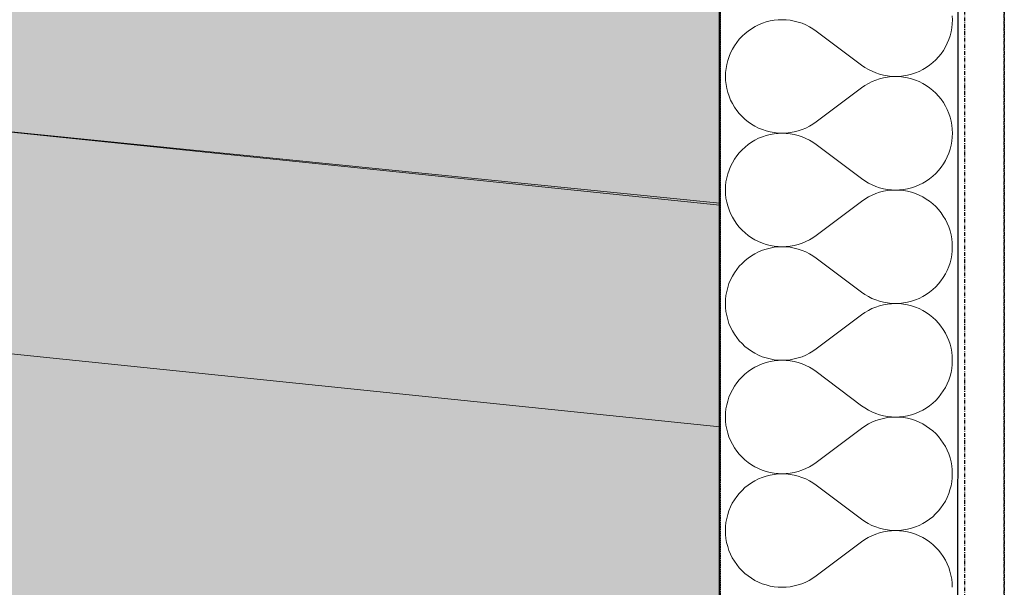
# Model space of a CAD drawing. Header units: millimetres. Extents: x -28761 to 4793, y -4271 to 20239.
# Tile 231 of 256: x -792 to -131, y 6971 to 7352. Entities that reach past the tile are written whole.
import ezdxf

# ---------------------------------------------------------------- set-up
doc = ezdxf.new("R2010")
doc.units = ezdxf.units.MM
doc.header["$MEASUREMENT"] = 0
for name, pattern in [('Wipeout_Contour', [1000, 0, -1000]), ('Čerchovaná M', [4.5, 2.5, -0.85, 0.3, -0.85]), ('čárkovaná 3', [1.5, 1, -0.5])]:
    doc.linetypes.add(name, pattern=pattern)
for name, color, linetype in [('5._POHLED ZÁPADNÍ_1_2D prvky - obecné', 7, 'Continuous'), ('5._POHLED ZÁPADNÍ_1_Konstrukce - nenosné', 7, 'Continuous'), ('5._POHLED ZÁPADNÍ_1_Konstrukce - nosné', 7, 'Continuous'), ('5._POHLED ZÁPADNÍ_1_Nové_Konstrukce - nosné', 7, 'Continuous'), ('5._POHLED ZÁPADNÍ_1_Nové_Výplně – Řezové', 7, 'Continuous'), ('5._POHLED ZÁPADNÍ_1_Výplně – Řezové', 7, 'Continuous')]:
    doc.layers.add(name, color=color, linetype=linetype)

# ---------------------------------------------------------------- blocks, each defined once
blk = doc.blocks.new('*X14', base_point=(-30186.65, -6515.26))
at = {"layer": '5._POHLED ZÁPADNÍ_1_Nové_Výplně – Řezové', "color": 21, "linetype": 'Continuous', "lineweight": 20, "true_color": 0xffaaaa}
for p, q in [((-165.48, 7352.4), (-165.57, 7355.12)), ((-300.35, 7346.38), (-302.58, 7344.83)), ((-298.01, 7347.77), (-300.35, 7346.38)), ((-295.57, 7348.99), (-298.01, 7347.77)), ((-293.06, 7350.03), (-295.57, 7348.99)), ((-290.48, 7350.88), (-293.06, 7350.03)), ((-287.84, 7351.56), (-290.48, 7350.88)), ((-285.16, 7352.04), (-287.84, 7351.56)), ((-282.46, 7352.33), (-285.16, 7352.04)), ((-279.74, 7352.42), (-282.46, 7352.33)), ((-277.02, 7352.32), (-279.74, 7352.42)), ((-274.32, 7352.03), (-277.02, 7352.32)), ((-271.64, 7351.54), (-274.32, 7352.03)), ((-269, 7350.87), (-271.64, 7351.54)), ((-266.42, 7350.01), (-269, 7350.87)), ((-263.91, 7348.96), (-266.42, 7350.01)), ((-261.48, 7347.74), (-263.91, 7348.96)), ((-259.14, 7346.35), (-261.48, 7347.74)), ((-256.91, 7344.8), (-259.14, 7346.35)), ((-166.35, 7344.3), (-165.87, 7346.98)), ((-165.87, 7346.98), (-165.57, 7349.69)), ((-165.57, 7349.69), (-165.48, 7352.4)), ((-306.69, 7341.27), (-308.55, 7339.28)), ((-304.7, 7343.13), (-306.69, 7341.27)), ((-302.58, 7344.83), (-304.7, 7343.13)), ((-226.43, 7321.94), (-256.91, 7344.8)), ((-167.88, 7339.09), (-167.02, 7341.67)), ((-167.02, 7341.67), (-166.35, 7344.3)), ((-311.81, 7334.93), (-313.2, 7332.59)), ((-310.26, 7337.17), (-311.81, 7334.93)), ((-308.55, 7339.28), (-310.26, 7337.17)), ((-171.53, 7331.8), (-170.14, 7334.14)), ((-170.14, 7334.14), (-168.92, 7336.57)), ((-168.92, 7336.57), (-167.88, 7339.09)), ((-315.46, 7327.65), (-316.32, 7325.07)), ((-314.42, 7330.16), (-315.46, 7327.65)), ((-313.2, 7332.59), (-314.42, 7330.16)), ((-176.65, 7325.46), (-174.79, 7327.45)), ((-174.79, 7327.45), (-173.08, 7329.57)), ((-173.08, 7329.57), (-171.53, 7331.8)), ((-317.47, 7319.75), (-317.77, 7317.05)), ((-316.99, 7322.43), (-317.47, 7319.75)), ((-316.32, 7325.07), (-316.99, 7322.43)), ((-226.43, 7321.94), (-224.2, 7320.38)), ((-224.2, 7320.38), (-221.86, 7318.99)), ((-185.33, 7318.96), (-182.99, 7320.35)), ((-182.99, 7320.35), (-180.76, 7321.9)), ((-180.76, 7321.9), (-178.64, 7323.61)), ((-178.64, 7323.61), (-176.65, 7325.46)), ((-317.77, 7317.05), (-317.86, 7314.33)), ((-317.86, 7314.33), (-317.77, 7311.61)), ((-221.86, 7318.99), (-219.43, 7317.77)), ((-219.43, 7317.77), (-216.92, 7316.73)), ((-216.92, 7316.73), (-214.34, 7315.87)), ((-214.34, 7315.87), (-211.7, 7315.19)), ((-211.7, 7313.44), (-214.34, 7312.76)), ((-211.7, 7315.19), (-209.03, 7314.71)), ((-209.03, 7313.92), (-211.7, 7313.44)), ((-209.03, 7314.71), (-206.32, 7314.41)), ((-206.32, 7314.22), (-209.03, 7313.92)), ((-206.32, 7314.41), (-203.6, 7314.31)), ((-203.6, 7314.31), (-206.32, 7314.22)), ((-203.6, 7314.31), (-200.88, 7314.41)), ((-200.88, 7314.22), (-203.6, 7314.31)), ((-200.88, 7314.41), (-198.18, 7314.7)), ((-198.18, 7313.93), (-200.88, 7314.22)), ((-198.18, 7314.7), (-195.5, 7315.18)), ((-195.5, 7313.45), (-198.18, 7313.93)), ((-195.5, 7315.18), (-192.86, 7315.85)), ((-192.86, 7312.78), (-195.5, 7313.45)), ((-192.86, 7315.85), (-190.28, 7316.71)), ((-190.28, 7316.71), (-187.77, 7317.75)), ((-187.77, 7317.75), (-185.33, 7318.96)), ((-317.77, 7311.61), (-317.48, 7308.91)), ((-317.48, 7308.91), (-316.99, 7306.23)), ((-226.44, 7306.7), (-256.92, 7283.85)), ((-224.2, 7308.25), (-226.44, 7306.7)), ((-221.86, 7309.64), (-224.2, 7308.25)), ((-219.43, 7310.86), (-221.86, 7309.64)), ((-216.92, 7311.9), (-219.43, 7310.86)), ((-214.34, 7312.76), (-216.92, 7311.9)), ((-190.28, 7311.92), (-192.86, 7312.78)), ((-187.77, 7310.88), (-190.28, 7311.92)), ((-185.34, 7309.66), (-187.77, 7310.88)), ((-183, 7308.27), (-185.34, 7309.66)), ((-180.76, 7306.72), (-183, 7308.27)), ((-178.64, 7305.01), (-180.76, 7306.72)), ((-316.99, 7306.23), (-316.32, 7303.59)), ((-316.32, 7303.59), (-315.46, 7301.01)), ((-315.46, 7301.01), (-314.42, 7298.5)), ((-176.65, 7303.16), (-178.64, 7305.01)), ((-174.8, 7301.17), (-176.65, 7303.16)), ((-173.09, 7299.05), (-174.8, 7301.17)), ((-314.42, 7298.5), (-313.2, 7296.07)), ((-313.2, 7296.07), (-311.81, 7293.73)), ((-311.81, 7293.73), (-310.26, 7291.49)), ((-171.54, 7296.82), (-173.09, 7299.05)), ((-170.15, 7294.48), (-171.54, 7296.82)), ((-168.93, 7292.05), (-170.15, 7294.48)), ((-310.26, 7291.49), (-308.55, 7289.37)), ((-308.55, 7289.37), (-306.7, 7287.38)), ((-306.7, 7287.38), (-304.71, 7285.53)), ((-167.89, 7289.53), (-168.93, 7292.05)), ((-167.03, 7286.95), (-167.89, 7289.53)), ((-166.36, 7284.31), (-167.03, 7286.95)), ((-304.71, 7285.53), (-302.59, 7283.82)), ((-302.59, 7283.82), (-300.36, 7282.27)), ((-300.36, 7282.27), (-298.02, 7280.88)), ((-298.02, 7280.88), (-295.58, 7279.67)), ((-263.92, 7279.68), (-261.49, 7280.9)), ((-261.49, 7280.9), (-259.15, 7282.29)), ((-259.15, 7282.29), (-256.92, 7283.85)), ((-165.88, 7281.64), (-166.36, 7284.31)), ((-165.58, 7278.93), (-165.88, 7281.64)), ((-295.58, 7279.67), (-293.07, 7278.63)), ((-293.07, 7273.84), (-295.58, 7272.8)), ((-293.07, 7278.63), (-290.49, 7277.77)), ((-290.49, 7274.69), (-293.07, 7273.84)), ((-290.49, 7277.77), (-287.85, 7277.1)), ((-287.85, 7275.36), (-290.49, 7274.69)), ((-287.85, 7277.1), (-285.17, 7276.61)), ((-285.17, 7275.85), (-287.85, 7275.36)), ((-285.17, 7276.61), (-282.47, 7276.33)), ((-282.47, 7276.13), (-285.17, 7275.85)), ((-282.47, 7276.33), (-279.75, 7276.23)), ((-279.75, 7276.23), (-282.47, 7276.13)), ((-279.75, 7276.23), (-277.03, 7276.33)), ((-277.03, 7276.13), (-279.75, 7276.23)), ((-277.03, 7276.33), (-274.33, 7276.62)), ((-274.33, 7275.84), (-277.03, 7276.13)), ((-274.33, 7276.62), (-271.65, 7277.1)), ((-271.65, 7275.35), (-274.33, 7275.84)), ((-271.65, 7277.1), (-269.01, 7277.78)), ((-269.01, 7274.68), (-271.65, 7275.35)), ((-269.01, 7277.78), (-266.43, 7278.64)), ((-266.43, 7273.82), (-269.01, 7274.68)), ((-266.43, 7278.64), (-263.92, 7279.68)), ((-263.92, 7272.77), (-266.43, 7273.82)), ((-165.88, 7270.79), (-165.59, 7273.49)), ((-165.59, 7273.49), (-165.49, 7276.21)), ((-165.49, 7276.21), (-165.58, 7278.93)), ((-304.71, 7266.94), (-306.7, 7265.08)), ((-302.59, 7268.64), (-304.71, 7266.94)), ((-300.36, 7270.19), (-302.59, 7268.64)), ((-298.02, 7271.58), (-300.36, 7270.19)), ((-295.58, 7272.8), (-298.02, 7271.58)), ((-261.49, 7271.55), (-263.92, 7272.77)), ((-259.15, 7270.16), (-261.49, 7271.55)), ((-256.92, 7268.61), (-259.15, 7270.16)), ((-226.44, 7245.75), (-256.92, 7268.61)), ((-167.03, 7265.48), (-166.36, 7268.11)), ((-166.36, 7268.11), (-165.88, 7270.79)), ((-310.27, 7260.98), (-311.82, 7258.74)), ((-308.56, 7263.09), (-310.27, 7260.98)), ((-306.7, 7265.08), (-308.56, 7263.09)), ((-170.15, 7257.95), (-168.94, 7260.38)), ((-168.94, 7260.38), (-167.89, 7262.9)), ((-167.89, 7262.9), (-167.03, 7265.48)), ((-314.43, 7253.97), (-315.47, 7251.46)), ((-313.21, 7256.4), (-314.43, 7253.97)), ((-311.82, 7258.74), (-313.21, 7256.4)), ((-174.8, 7251.26), (-173.1, 7253.38)), ((-173.1, 7253.38), (-171.54, 7255.61)), ((-171.54, 7255.61), (-170.15, 7257.95)), ((-316.33, 7248.88), (-317, 7246.24)), ((-315.47, 7251.46), (-316.33, 7248.88)), ((-180.77, 7245.71), (-178.65, 7247.42)), ((-178.65, 7247.42), (-176.66, 7249.27)), ((-176.66, 7249.27), (-174.8, 7251.26)), ((-317.78, 7240.86), (-317.87, 7238.14)), ((-317.49, 7243.56), (-317.78, 7240.86)), ((-317, 7246.24), (-317.49, 7243.56)), ((-226.44, 7245.75), (-224.21, 7244.19)), ((-224.21, 7244.19), (-221.87, 7242.8)), ((-221.87, 7242.8), (-219.44, 7241.58)), ((-219.44, 7241.58), (-216.93, 7240.54)), ((-216.93, 7240.54), (-214.35, 7239.68)), ((-192.87, 7239.66), (-190.29, 7240.52)), ((-190.29, 7240.52), (-187.78, 7241.56)), ((-187.78, 7241.56), (-185.35, 7242.77)), ((-185.35, 7242.77), (-183, 7244.16)), ((-183, 7244.16), (-180.77, 7245.71)), ((-317.87, 7238.14), (-317.78, 7235.42)), ((-317.78, 7235.42), (-317.49, 7232.72)), ((-219.44, 7234.67), (-221.87, 7233.45)), ((-216.93, 7235.71), (-219.44, 7234.67)), ((-214.35, 7236.57), (-216.93, 7235.71)), ((-214.35, 7239.68), (-211.71, 7239)), ((-211.71, 7237.25), (-214.35, 7236.57)), ((-211.71, 7239), (-209.04, 7238.52)), ((-209.04, 7237.73), (-211.71, 7237.25)), ((-209.04, 7238.52), (-206.33, 7238.22)), ((-206.33, 7238.03), (-209.04, 7237.73)), ((-206.33, 7238.22), (-203.61, 7238.12)), ((-203.61, 7238.12), (-206.33, 7238.03)), ((-203.61, 7238.12), (-200.89, 7238.22)), ((-200.89, 7238.03), (-203.61, 7238.12)), ((-200.89, 7238.22), (-198.19, 7238.51)), ((-198.19, 7237.74), (-200.89, 7238.03)), ((-198.19, 7238.51), (-195.51, 7238.99)), ((-195.51, 7237.26), (-198.19, 7237.74)), ((-195.51, 7238.99), (-192.87, 7239.66)), ((-192.88, 7236.58), (-195.51, 7237.26)), ((-190.29, 7235.73), (-192.88, 7236.58)), ((-187.78, 7234.69), (-190.29, 7235.73)), ((-185.35, 7233.47), (-187.78, 7234.69)), ((-317.49, 7232.72), (-317, 7230.04)), ((-317, 7230.04), (-316.33, 7227.4)), ((-316.33, 7227.4), (-315.47, 7224.82)), ((-226.45, 7230.51), (-256.93, 7207.65)), ((-224.21, 7232.06), (-226.45, 7230.51)), ((-221.87, 7233.45), (-224.21, 7232.06)), ((-183.01, 7232.08), (-185.35, 7233.47)), ((-180.77, 7230.53), (-183.01, 7232.08)), ((-178.65, 7228.82), (-180.77, 7230.53)), ((-176.66, 7226.97), (-178.65, 7228.82)), ((-174.81, 7224.98), (-176.66, 7226.97)), ((-315.47, 7224.82), (-314.43, 7222.31)), ((-314.43, 7222.31), (-313.21, 7219.88)), ((-173.1, 7222.86), (-174.81, 7224.98)), ((-171.55, 7220.63), (-173.1, 7222.86)), ((-170.16, 7218.29), (-171.55, 7220.63)), ((-313.21, 7219.88), (-311.82, 7217.54)), ((-311.82, 7217.54), (-310.27, 7215.3)), ((-310.27, 7215.3), (-308.57, 7213.18)), ((-168.94, 7215.86), (-170.16, 7218.29)), ((-167.9, 7213.34), (-168.94, 7215.86)), ((-308.57, 7213.18), (-306.71, 7211.19)), ((-306.71, 7211.19), (-304.72, 7209.34)), ((-304.72, 7209.34), (-302.6, 7207.63)), ((-302.6, 7207.63), (-300.37, 7206.08)), ((-259.16, 7206.1), (-256.93, 7207.65)), ((-167.04, 7210.76), (-167.9, 7213.34)), ((-166.37, 7208.12), (-167.04, 7210.76)), ((-165.89, 7205.45), (-166.37, 7208.12)), ((-300.37, 7206.08), (-298.03, 7204.69)), ((-298.03, 7204.69), (-295.59, 7203.48)), ((-295.59, 7203.48), (-293.08, 7202.44)), ((-293.08, 7202.44), (-290.5, 7201.58)), ((-290.5, 7201.58), (-287.86, 7200.91)), ((-287.86, 7200.91), (-285.18, 7200.42)), ((-274.34, 7200.43), (-271.66, 7200.91)), ((-271.66, 7200.91), (-269.02, 7201.59)), ((-269.02, 7201.59), (-266.44, 7202.45)), ((-266.44, 7202.45), (-263.93, 7203.49)), ((-263.93, 7203.49), (-261.5, 7204.71)), ((-261.5, 7204.71), (-259.16, 7206.1)), ((-165.6, 7202.74), (-165.89, 7205.45)), ((-165.5, 7200.02), (-165.6, 7202.74)), ((-300.37, 7194), (-302.6, 7192.45)), ((-298.03, 7195.39), (-300.37, 7194)), ((-295.59, 7196.61), (-298.03, 7195.39)), ((-293.08, 7197.65), (-295.59, 7196.61)), ((-290.5, 7198.5), (-293.08, 7197.65)), ((-287.86, 7199.17), (-290.5, 7198.5)), ((-285.18, 7199.66), (-287.86, 7199.17)), ((-285.18, 7200.42), (-282.48, 7200.13)), ((-282.48, 7199.94), (-285.18, 7199.66)), ((-282.48, 7200.13), (-279.76, 7200.04)), ((-279.76, 7200.04), (-282.48, 7199.94)), ((-279.76, 7200.04), (-277.04, 7200.14)), ((-277.04, 7199.94), (-279.76, 7200.04)), ((-277.04, 7200.14), (-274.34, 7200.43)), ((-274.34, 7199.65), (-277.04, 7199.94)), ((-271.66, 7199.16), (-274.34, 7199.65)), ((-269.02, 7198.49), (-271.66, 7199.16)), ((-266.44, 7197.62), (-269.02, 7198.49)), ((-263.93, 7196.58), (-266.44, 7197.62)), ((-261.5, 7195.36), (-263.93, 7196.58)), ((-259.16, 7193.97), (-261.5, 7195.36)), ((-256.93, 7192.42), (-259.16, 7193.97)), ((-166.37, 7191.92), (-165.89, 7194.6)), ((-165.89, 7194.6), (-165.6, 7197.3)), ((-165.6, 7197.3), (-165.5, 7200.02)), ((-306.71, 7188.89), (-308.57, 7186.9)), ((-304.72, 7190.75), (-306.71, 7188.89)), ((-302.6, 7192.45), (-304.72, 7190.75)), ((-226.46, 7169.56), (-256.93, 7192.42)), ((-167.9, 7186.71), (-167.04, 7189.29)), ((-167.04, 7189.29), (-166.37, 7191.92)), ((-311.83, 7182.55), (-313.22, 7180.21)), ((-310.28, 7184.79), (-311.83, 7182.55)), ((-308.57, 7186.9), (-310.28, 7184.79)), ((-171.55, 7179.42), (-170.16, 7181.76)), ((-170.16, 7181.76), (-168.95, 7184.19)), ((-168.95, 7184.19), (-167.9, 7186.71)), ((-315.48, 7175.27), (-316.34, 7172.69)), ((-314.44, 7177.78), (-315.48, 7175.27)), ((-313.22, 7180.21), (-314.44, 7177.78)), ((-176.67, 7173.08), (-174.81, 7175.07)), ((-174.81, 7175.07), (-173.11, 7177.19)), ((-173.11, 7177.19), (-171.55, 7179.42)), ((-317.01, 7170.05), (-317.5, 7167.37)), ((-316.34, 7172.69), (-317.01, 7170.05)), ((-226.46, 7169.56), (-224.22, 7168)), ((-224.22, 7168), (-221.88, 7166.61)), ((-185.36, 7166.58), (-183.02, 7167.97)), ((-183.02, 7167.97), (-180.78, 7169.52)), ((-180.78, 7169.52), (-178.66, 7171.23)), ((-178.66, 7171.23), (-176.67, 7173.08)), ((-317.79, 7164.67), (-317.88, 7161.95)), ((-317.88, 7161.95), (-317.79, 7159.23)), ((-317.5, 7167.37), (-317.79, 7164.67)), ((-221.88, 7166.61), (-219.45, 7165.39)), ((-219.45, 7165.39), (-216.94, 7164.35)), ((-216.94, 7164.35), (-214.36, 7163.49)), ((-214.36, 7163.49), (-211.72, 7162.81)), ((-211.72, 7161.06), (-214.36, 7160.38)), ((-211.72, 7162.81), (-209.05, 7162.33)), ((-209.05, 7161.54), (-211.72, 7161.06)), ((-209.05, 7162.33), (-206.34, 7162.03)), ((-206.34, 7161.83), (-209.05, 7161.54)), ((-206.34, 7162.03), (-203.62, 7161.93)), ((-203.62, 7161.93), (-206.34, 7161.83)), ((-203.62, 7161.93), (-200.9, 7162.03)), ((-200.9, 7161.84), (-203.62, 7161.93)), ((-200.9, 7162.03), (-198.2, 7162.32)), ((-198.2, 7161.55), (-200.9, 7161.84)), ((-198.2, 7162.32), (-195.52, 7162.8)), ((-195.52, 7161.07), (-198.2, 7161.55)), ((-195.52, 7162.8), (-192.89, 7163.47)), ((-192.89, 7160.39), (-195.52, 7161.07)), ((-192.89, 7163.47), (-190.3, 7164.33)), ((-190.3, 7164.33), (-187.79, 7165.37)), ((-187.79, 7165.37), (-185.36, 7166.58)), ((-317.79, 7159.23), (-317.5, 7156.53)), ((-317.5, 7156.53), (-317.01, 7153.85)), ((-226.46, 7154.32), (-256.94, 7131.46)), ((-224.22, 7155.87), (-226.46, 7154.32)), ((-221.89, 7157.26), (-224.22, 7155.87)), ((-219.45, 7158.48), (-221.89, 7157.26)), ((-216.94, 7159.52), (-219.45, 7158.48)), ((-214.36, 7160.38), (-216.94, 7159.52)), ((-190.3, 7159.54), (-192.89, 7160.39)), ((-187.79, 7158.5), (-190.3, 7159.54)), ((-185.36, 7157.28), (-187.79, 7158.5)), ((-183.02, 7155.89), (-185.36, 7157.28)), ((-180.78, 7154.34), (-183.02, 7155.89)), ((-178.66, 7152.63), (-180.78, 7154.34)), ((-317.01, 7153.85), (-316.34, 7151.21)), ((-316.34, 7151.21), (-315.48, 7148.63)), ((-315.48, 7148.63), (-314.44, 7146.12)), ((-176.67, 7150.78), (-178.66, 7152.63)), ((-174.82, 7148.79), (-176.67, 7150.78)), ((-173.11, 7146.67), (-174.82, 7148.79)), ((-314.44, 7146.12), (-313.22, 7143.68)), ((-313.22, 7143.68), (-311.84, 7141.35)), ((-311.84, 7141.35), (-310.28, 7139.11)), ((-171.56, 7144.44), (-173.11, 7146.67)), ((-170.17, 7142.1), (-171.56, 7144.44)), ((-168.95, 7139.66), (-170.17, 7142.1)), ((-310.28, 7139.11), (-308.58, 7136.99)), ((-308.58, 7136.99), (-306.72, 7135)), ((-306.72, 7135), (-304.73, 7133.15)), ((-167.91, 7137.15), (-168.95, 7139.66)), ((-167.05, 7134.57), (-167.91, 7137.15)), ((-166.38, 7131.93), (-167.05, 7134.57)), ((-304.73, 7133.15), (-302.61, 7131.44)), ((-302.61, 7131.44), (-300.38, 7129.89)), ((-300.38, 7129.89), (-298.04, 7128.5)), ((-298.04, 7128.5), (-295.6, 7127.29)), ((-263.94, 7127.3), (-261.51, 7128.52)), ((-261.51, 7128.52), (-259.17, 7129.91)), ((-259.17, 7129.91), (-256.94, 7131.46)), ((-165.9, 7129.26), (-166.38, 7131.93)), ((-165.61, 7126.55), (-165.9, 7129.26)), ((-295.6, 7127.29), (-293.09, 7126.25)), ((-293.09, 7121.46), (-295.6, 7120.42)), ((-293.09, 7126.25), (-290.51, 7125.39)), ((-290.51, 7122.31), (-293.09, 7121.46)), ((-290.51, 7125.39), (-287.87, 7124.72)), ((-287.87, 7122.98), (-290.51, 7122.31)), ((-287.87, 7124.72), (-285.19, 7124.23)), ((-285.19, 7123.46), (-287.87, 7122.98)), ((-285.19, 7124.23), (-282.49, 7123.94)), ((-282.49, 7123.75), (-285.19, 7123.46)), ((-282.49, 7123.94), (-279.77, 7123.85)), ((-279.77, 7123.85), (-282.49, 7123.75)), ((-279.77, 7123.85), (-277.05, 7123.95)), ((-277.05, 7123.75), (-279.77, 7123.85)), ((-277.05, 7123.95), (-274.35, 7124.24)), ((-274.35, 7123.46), (-277.05, 7123.75)), ((-274.35, 7124.24), (-271.67, 7124.72)), ((-271.67, 7122.97), (-274.35, 7123.46)), ((-271.67, 7124.72), (-269.03, 7125.4)), ((-269.03, 7122.3), (-271.67, 7122.97)), ((-269.03, 7125.4), (-266.45, 7126.26)), ((-266.45, 7121.43), (-269.03, 7122.3)), ((-266.45, 7126.26), (-263.94, 7127.3)), ((-263.94, 7120.39), (-266.45, 7121.43)), ((-165.51, 7123.83), (-165.61, 7126.55)), ((-165.61, 7121.11), (-165.51, 7123.83)), ((-304.73, 7114.56), (-306.73, 7112.7)), ((-302.61, 7116.26), (-304.73, 7114.56)), ((-300.38, 7117.81), (-302.61, 7116.26)), ((-298.04, 7119.2), (-300.38, 7117.81)), ((-295.6, 7120.42), (-298.04, 7119.2)), ((-261.51, 7119.17), (-263.94, 7120.39)), ((-259.17, 7117.78), (-261.51, 7119.17)), ((-256.94, 7116.23), (-259.17, 7117.78)), ((-226.47, 7093.37), (-256.94, 7116.23)), ((-167.06, 7113.1), (-166.38, 7115.73)), ((-166.38, 7115.73), (-165.9, 7118.41)), ((-165.9, 7118.41), (-165.61, 7121.11)), ((-310.29, 7108.6), (-311.84, 7106.36)), ((-308.58, 7110.71), (-310.29, 7108.6)), ((-306.73, 7112.7), (-308.58, 7110.71)), ((-170.18, 7105.57), (-168.96, 7108)), ((-168.96, 7108), (-167.91, 7110.51)), ((-167.91, 7110.51), (-167.06, 7113.1)), ((-314.45, 7101.59), (-315.49, 7099.08)), ((-313.23, 7104.02), (-314.45, 7101.59)), ((-311.84, 7106.36), (-313.23, 7104.02)), ((-173.12, 7101), (-171.56, 7103.23)), ((-171.56, 7103.23), (-170.18, 7105.57)), ((-316.35, 7096.5), (-317.02, 7093.86)), ((-315.49, 7099.08), (-316.35, 7096.5)), ((-180.79, 7093.33), (-178.67, 7095.04)), ((-178.67, 7095.04), (-176.68, 7096.89)), ((-176.68, 7096.89), (-174.82, 7098.88)), ((-174.82, 7098.88), (-173.12, 7101)), ((-317.8, 7088.48), (-317.9, 7085.76)), ((-317.51, 7091.18), (-317.8, 7088.48)), ((-317.02, 7093.86), (-317.51, 7091.18)), ((-226.47, 7093.37), (-224.23, 7091.81)), ((-224.23, 7091.81), (-221.89, 7090.42)), ((-221.89, 7090.42), (-219.46, 7089.2)), ((-219.46, 7089.2), (-216.95, 7088.16)), ((-216.95, 7088.16), (-214.37, 7087.3)), ((-192.9, 7087.28), (-190.31, 7088.14)), ((-190.31, 7088.14), (-187.8, 7089.18)), ((-187.8, 7089.18), (-185.37, 7090.39)), ((-185.37, 7090.39), (-183.03, 7091.78)), ((-183.03, 7091.78), (-180.79, 7093.33)), ((-317.9, 7085.76), (-317.8, 7083.04)), ((-317.8, 7083.04), (-317.51, 7080.33)), ((-219.46, 7082.29), (-221.9, 7081.07)), ((-216.95, 7083.33), (-219.46, 7082.29)), ((-214.37, 7084.19), (-216.95, 7083.33)), ((-214.37, 7087.3), (-211.73, 7086.62)), ((-211.73, 7084.87), (-214.37, 7084.19)), ((-211.73, 7086.62), (-209.06, 7086.14)), ((-209.06, 7085.35), (-211.73, 7084.87)), ((-209.06, 7086.14), (-206.35, 7085.84)), ((-206.35, 7085.64), (-209.06, 7085.35)), ((-206.35, 7085.84), (-203.63, 7085.74)), ((-203.63, 7085.74), (-206.35, 7085.64)), ((-203.63, 7085.74), (-200.92, 7085.84)), ((-200.92, 7085.65), (-203.63, 7085.74)), ((-200.92, 7085.84), (-198.21, 7086.13)), ((-198.21, 7085.36), (-200.92, 7085.65)), ((-198.21, 7086.13), (-195.53, 7086.61)), ((-195.53, 7084.88), (-198.21, 7085.36)), ((-195.53, 7086.61), (-192.9, 7087.28)), ((-192.9, 7084.2), (-195.53, 7084.88)), ((-190.31, 7083.35), (-192.9, 7084.2)), ((-187.8, 7082.31), (-190.31, 7083.35)), ((-185.37, 7081.09), (-187.8, 7082.31)), ((-317.51, 7080.33), (-317.03, 7077.66)), ((-317.03, 7077.66), (-316.35, 7075.02)), ((-316.35, 7075.02), (-315.49, 7072.44)), ((-226.47, 7078.13), (-256.95, 7055.27)), ((-224.23, 7079.68), (-226.47, 7078.13)), ((-221.9, 7081.07), (-224.23, 7079.68)), ((-183.03, 7079.7), (-185.37, 7081.09)), ((-180.79, 7078.15), (-183.03, 7079.7)), ((-178.67, 7076.44), (-180.79, 7078.15)), ((-176.68, 7074.59), (-178.67, 7076.44)), ((-315.49, 7072.44), (-314.45, 7069.93)), ((-314.45, 7069.93), (-313.23, 7067.49)), ((-174.83, 7072.6), (-176.68, 7074.59)), ((-173.12, 7070.48), (-174.83, 7072.6)), ((-171.57, 7068.25), (-173.12, 7070.48)), ((-170.18, 7065.91), (-171.57, 7068.25)), ((-313.23, 7067.49), (-311.85, 7065.15)), ((-311.85, 7065.15), (-310.29, 7062.92)), ((-310.29, 7062.92), (-308.59, 7060.8)), ((-168.96, 7063.47), (-170.18, 7065.91)), ((-167.92, 7060.96), (-168.96, 7063.47)), ((-308.59, 7060.8), (-306.73, 7058.81)), ((-306.73, 7058.81), (-304.74, 7056.96)), ((-304.74, 7056.96), (-302.62, 7055.25)), ((-302.62, 7055.25), (-300.39, 7053.7)), ((-259.18, 7053.72), (-256.95, 7055.27)), ((-167.06, 7058.38), (-167.92, 7060.96)), ((-166.39, 7055.74), (-167.06, 7058.38)), ((-165.91, 7053.07), (-166.39, 7055.74)), ((-300.39, 7053.7), (-298.05, 7052.31)), ((-298.05, 7052.31), (-295.61, 7051.1)), ((-295.61, 7051.1), (-293.1, 7050.06)), ((-293.1, 7050.06), (-290.52, 7049.2)), ((-290.52, 7049.2), (-287.88, 7048.53)), ((-287.88, 7048.53), (-285.2, 7048.04)), ((-274.36, 7048.05), (-271.68, 7048.53)), ((-271.68, 7048.53), (-269.04, 7049.21)), ((-269.04, 7049.21), (-266.46, 7050.07)), ((-266.46, 7050.07), (-263.95, 7051.11)), ((-263.95, 7051.11), (-261.52, 7052.33)), ((-261.52, 7052.33), (-259.18, 7053.72)), ((-165.62, 7050.36), (-165.91, 7053.07)), ((-165.52, 7047.64), (-165.62, 7050.36)), ((-298.05, 7043.01), (-300.39, 7041.62)), ((-295.62, 7044.23), (-298.05, 7043.01)), ((-293.1, 7045.26), (-295.62, 7044.23)), ((-290.52, 7046.12), (-293.1, 7045.26)), ((-287.88, 7046.79), (-290.52, 7046.12)), ((-285.21, 7047.27), (-287.88, 7046.79)), ((-282.5, 7047.56), (-285.21, 7047.27)), ((-285.2, 7048.04), (-282.5, 7047.75)), ((-282.5, 7047.75), (-279.78, 7047.66)), ((-279.78, 7047.66), (-282.5, 7047.56)), ((-279.78, 7047.66), (-277.06, 7047.76)), ((-277.06, 7047.56), (-279.78, 7047.66)), ((-277.06, 7047.76), (-274.36, 7048.05)), ((-274.36, 7047.27), (-277.06, 7047.56)), ((-271.68, 7046.78), (-274.36, 7047.27)), ((-269.05, 7046.11), (-271.68, 7046.78)), ((-266.46, 7045.24), (-269.05, 7046.11)), ((-263.95, 7044.2), (-266.46, 7045.24)), ((-261.52, 7042.98), (-263.95, 7044.2)), ((-259.18, 7041.59), (-261.52, 7042.98)), ((-166.39, 7039.54), (-165.91, 7042.22)), ((-165.91, 7042.22), (-165.62, 7044.92)), ((-165.62, 7044.92), (-165.52, 7047.64)), ((-306.74, 7036.51), (-308.59, 7034.52)), ((-304.74, 7038.37), (-306.74, 7036.51)), ((-302.62, 7040.07), (-304.74, 7038.37)), ((-300.39, 7041.62), (-302.62, 7040.07)), ((-256.95, 7040.04), (-259.18, 7041.59)), ((-226.48, 7017.17), (-256.95, 7040.04)), ((-167.93, 7034.32), (-167.07, 7036.91)), ((-167.07, 7036.91), (-166.39, 7039.54)), ((-311.85, 7030.17), (-313.24, 7027.83)), ((-310.3, 7032.4), (-311.85, 7030.17)), ((-308.59, 7034.52), (-310.3, 7032.4)), ((-171.57, 7027.04), (-170.19, 7029.38)), ((-170.19, 7029.38), (-168.97, 7031.81)), ((-168.97, 7031.81), (-167.93, 7034.32)), ((-315.5, 7022.89), (-316.36, 7020.3)), ((-314.46, 7025.4), (-315.5, 7022.89)), ((-313.24, 7027.83), (-314.46, 7025.4)), ((-176.69, 7020.7), (-174.84, 7022.69)), ((-174.84, 7022.69), (-173.13, 7024.81)), ((-173.13, 7024.81), (-171.57, 7027.04)), ((-317.03, 7017.67), (-317.52, 7014.99)), ((-316.36, 7020.3), (-317.03, 7017.67)), ((-226.48, 7017.17), (-224.24, 7015.62)), ((-224.24, 7015.62), (-221.91, 7014.23)), ((-185.38, 7014.2), (-183.04, 7015.59)), ((-183.04, 7015.59), (-180.8, 7017.14)), ((-180.8, 7017.14), (-178.68, 7018.84)), ((-178.68, 7018.84), (-176.69, 7020.7)), ((-317.81, 7012.29), (-317.91, 7009.57)), ((-317.91, 7009.57), (-317.81, 7006.85)), ((-317.52, 7014.99), (-317.81, 7012.29)), ((-221.91, 7014.23), (-219.47, 7013.01)), ((-219.47, 7013.01), (-216.96, 7011.97)), ((-216.96, 7011.97), (-214.38, 7011.11)), ((-214.38, 7011.11), (-211.75, 7010.43)), ((-211.75, 7010.43), (-209.07, 7009.94)), ((-209.07, 7009.16), (-211.75, 7008.68)), ((-209.07, 7009.94), (-206.36, 7009.65)), ((-206.36, 7009.45), (-209.07, 7009.16)), ((-206.36, 7009.65), (-203.64, 7009.55)), ((-203.64, 7009.55), (-206.36, 7009.45)), ((-203.64, 7009.55), (-200.93, 7009.65)), ((-200.93, 7009.46), (-203.64, 7009.55)), ((-200.93, 7009.65), (-198.22, 7009.94)), ((-198.22, 7009.17), (-200.93, 7009.46)), ((-198.22, 7009.94), (-195.54, 7010.42)), ((-195.54, 7008.69), (-198.22, 7009.17)), ((-195.54, 7010.42), (-192.91, 7011.09)), ((-192.91, 7011.09), (-190.32, 7011.95)), ((-190.32, 7011.95), (-187.81, 7012.99)), ((-187.81, 7012.99), (-185.38, 7014.2)), ((-317.81, 7006.85), (-317.52, 7004.14)), ((-317.52, 7004.14), (-317.04, 7001.47)), ((-224.25, 7003.49), (-226.48, 7001.94)), ((-221.91, 7004.88), (-224.25, 7003.49)), ((-219.47, 7006.1), (-221.91, 7004.88)), ((-216.96, 7007.14), (-219.47, 7006.1)), ((-214.38, 7008), (-216.96, 7007.14)), ((-211.75, 7008.68), (-214.38, 7008)), ((-192.91, 7008.01), (-195.54, 7008.69)), ((-190.33, 7007.16), (-192.91, 7008.01)), ((-187.81, 7006.11), (-190.33, 7007.16)), ((-185.38, 7004.9), (-187.81, 7006.11)), ((-183.04, 7003.51), (-185.38, 7004.9)), ((-180.8, 7001.96), (-183.04, 7003.51)), ((-317.04, 7001.47), (-316.36, 6998.83)), ((-316.36, 6998.83), (-315.5, 6996.25)), ((-315.5, 6996.25), (-314.46, 6993.74)), ((-226.48, 7001.94), (-256.96, 6979.08)), ((-178.68, 7000.25), (-180.8, 7001.96)), ((-176.69, 6998.4), (-178.68, 7000.25)), ((-174.84, 6996.41), (-176.69, 6998.4)), ((-173.13, 6994.29), (-174.84, 6996.41)), ((-314.46, 6993.74), (-313.25, 6991.3)), ((-313.25, 6991.3), (-311.86, 6988.96)), ((-311.86, 6988.96), (-310.3, 6986.73)), ((-171.58, 6992.06), (-173.13, 6994.29)), ((-170.19, 6989.72), (-171.58, 6992.06)), ((-168.97, 6987.28), (-170.19, 6989.72)), ((-310.3, 6986.73), (-308.6, 6984.61)), ((-308.6, 6984.61), (-306.74, 6982.62)), ((-306.74, 6982.62), (-304.75, 6980.77)), ((-167.93, 6984.77), (-168.97, 6987.28)), ((-167.07, 6982.19), (-167.93, 6984.77)), ((-304.75, 6980.77), (-302.63, 6979.06)), ((-302.63, 6979.06), (-300.4, 6977.51)), ((-300.4, 6977.51), (-298.06, 6976.12)), ((-298.06, 6976.12), (-295.62, 6974.91)), ((-263.96, 6974.92), (-261.53, 6976.14)), ((-261.53, 6976.14), (-259.19, 6977.53)), ((-259.19, 6977.53), (-256.96, 6979.08)), ((-166.4, 6979.55), (-167.07, 6982.19)), ((-165.92, 6976.88), (-166.4, 6979.55)), ((-165.63, 6974.17), (-165.92, 6976.88)), ((-295.62, 6974.91), (-293.11, 6973.86)), ((-293.11, 6973.86), (-290.53, 6973.01)), ((-290.53, 6973.01), (-287.89, 6972.33)), ((-287.89, 6972.33), (-285.22, 6971.85)), ((-285.22, 6971.85), (-282.51, 6971.56)), ((-282.51, 6971.56), (-279.79, 6971.47)), ((-279.79, 6971.47), (-277.07, 6971.57)), ((-277.07, 6971.57), (-274.37, 6971.86)), ((-274.37, 6971.86), (-271.69, 6972.34)), ((-271.69, 6972.34), (-269.06, 6973.02)), ((-269.06, 6973.02), (-266.47, 6973.88)), ((-266.47, 6973.88), (-263.96, 6974.92)), ((-165.53, 6971.45), (-165.63, 6974.17))]:
    blk.add_line(p, q, dxfattribs=at)

msp = doc.modelspace()

# ---------------------------------------------------------------- hatches: boundary and pattern name
at = {"layer": '5._POHLED ZÁPADNÍ_1_Výplně – Řezové', "linetype": 'Continuous', "lineweight": 13}
for points in [[(-1191.69, 7168.89), (-321.69, 7079.1), (-321.69, 7933.61)], [(-1191.69, 7168.89), (-1191.69, 6155.17), (-321.69, 6155.17), (-321.69, 7079.1)]]:
    msp.add_hatch(color=254, dxfattribs=at).paths.add_polyline_path(points)

# ---------------------------------------------------------------- linework, layer by layer
at = {"layer": '5._POHLED ZÁPADNÍ_1_2D prvky - obecné', "color": 8, "linetype": 'Continuous', "lineweight": 13}
for p, q in [((-1191.77, 7316.9), (-321.69, 7229.26)), ((-1041.69, 7302.17), (-321.69, 7227.86)), ((-1191.69, 7168.89), (-321.69, 7079.1))]:
    msp.add_line(p, q, dxfattribs=at)
at = {"layer": '5._POHLED ZÁPADNÍ_1_Konstrukce - nosné', "color": 7, "linetype": 'Continuous', "lineweight": 50, "flags": 128}
msp.add_lwpolyline([(-321.69, 6155.17), (-321.69, 7933.61)], dxfattribs=at)
at = {"layer": '5._POHLED ZÁPADNÍ_1_Nové_Konstrukce - nosné', "color": 1, "linetype": 'Čerchovaná M', "lineweight": 25}
for p, q in [((-130.77, 18117.85), (-130.77, 194.27)), ((-130.68, 18117.85), (-130.68, 194.27))]:
    msp.add_line(p, q, dxfattribs=at)
at = {"layer": '5._POHLED ZÁPADNÍ_1_Nové_Konstrukce - nosné', "color": 1, "linetype": 'Čerchovaná M', "lineweight": 25, "flags": 128}
for points in [[(-157.33, 18117.85), (-157.33, 194.27)], [(-130.59, 194.27), (-130.59, 18117.85)]]:
    msp.add_lwpolyline(points, dxfattribs=at)

# ---------------------------------------------------------------- next in the draw order: wipeouts: each hides what was drawn before it
at = {"color": 254, "linetype": 'Wipeout_Contour', "lineweight": 0, "ltscale": 34358.754551}
msp.add_wipeout([(-321.59, 7933.61), (-321.83, 6155.17), (-311.83, 6155.16), (-161.83, 6155.14), (-161.59, 7933.59)], dxfattribs=at).dxf.layer = '5._POHLED ZÁPADNÍ_1_Nové_Výplně – Řezové'

# ---------------------------------------------------------------- next in the draw order: linework, layer by layer
at = {"layer": '5._POHLED ZÁPADNÍ_1_Konstrukce - nenosné', "color": 7, "linetype": 'čárkovaná 3', "lineweight": 35}
msp.add_line((-321.45, 349.97), (-321.45, 17970.06), dxfattribs=at)
at = {"layer": '5._POHLED ZÁPADNÍ_1_Nové_Konstrukce - nosné', "color": 1, "linetype": 'Continuous', "lineweight": 25, "flags": 128}
for points in [[(-321.59, 7933.61), (-321.83, 6155.17)], [(-161.83, 6155.14), (-161.59, 7933.59)]]:
    msp.add_lwpolyline(points, dxfattribs=at)

# ---------------------------------------------------------------- next in the draw order: block references
at = {"layer": '5._POHLED ZÁPADNÍ_1_Konstrukce - nenosné', "color": 9, "linetype": 'Continuous', "lineweight": 13}
msp.add_blockref('*X14', (-30186.65, -6515.26), dxfattribs=at)

doc.saveas('drawing.dxf')
